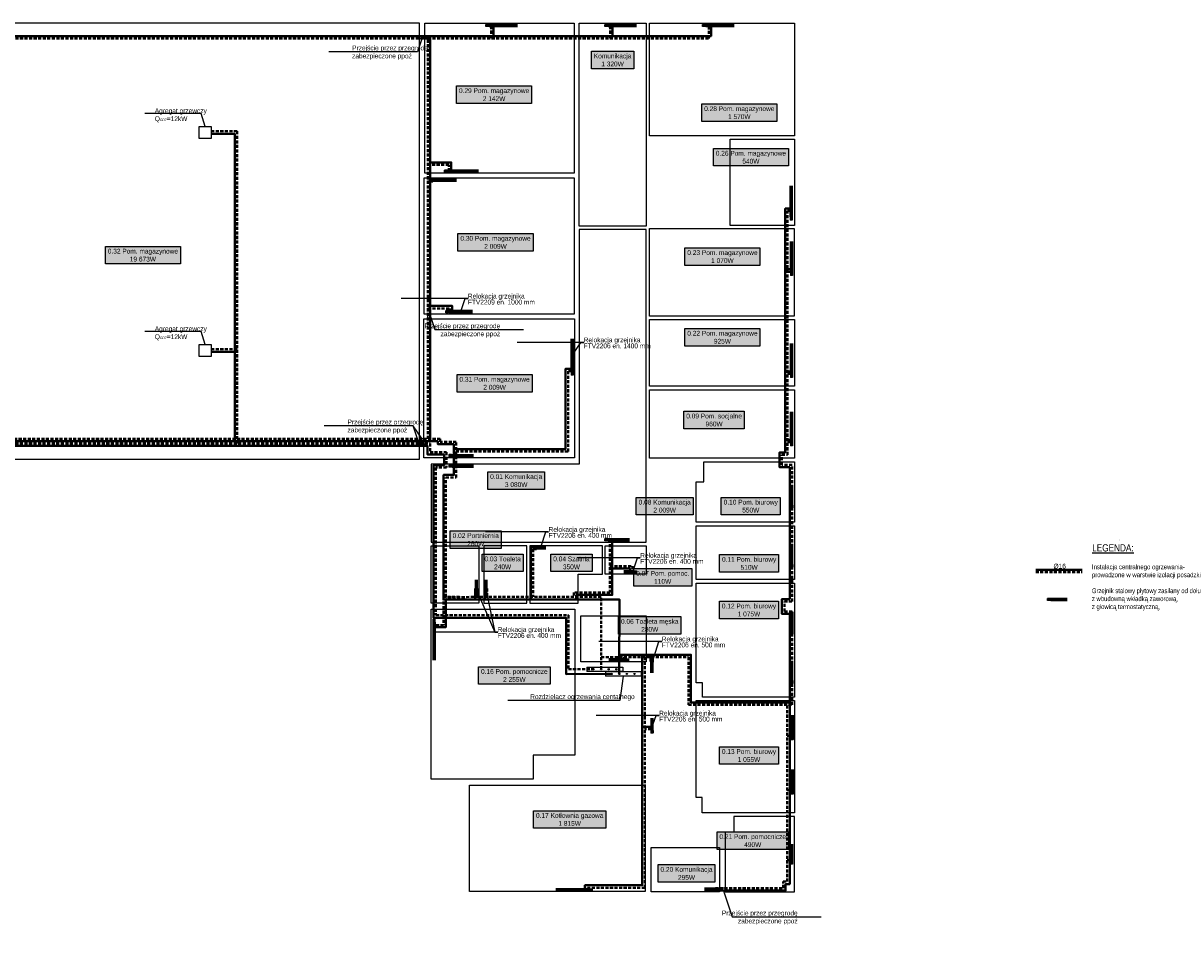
# Model space of a CAD drawing. Header units: millimetres. Extents: x 0 to 40783, y -13117 to 35556.
# Tile 97 of 98: x 34145 to 38992, y 26895 to 30769. Entities that reach past the tile are written whole.
import ezdxf
from ezdxf import colors
from ezdxf.entities.mleader import LeaderData, LeaderLine
from ezdxf.enums import TextEntityAlignment as Align
from ezdxf.math import Vec2, Vec3
from ezdxf.xclip import XClip

# ---------------------------------------------------------------- set-up
doc = ezdxf.new("R2010")
doc.units = ezdxf.units.MM
doc.header["$XCLIPFRAME"] = 0
doc.linetypes.add('DASHDOT', pattern=[25.4, 12.7, -6.35, 0, -6.35])
doc.linetypes.add('DASHED', pattern=[19.05, 12.7, -6.35])
doc.layers.add('0-SANIS-CO-GRZEJNIK', color=240, linetype='Continuous')
for name, color, linetype, lineweight in [('0-SANIS-CO-OPIS', 7, 'Continuous', 18), ('0-SANIS-CO-RURY-POWROT', 5, 'DASHED', 40), ('0-SANIS-CO-RURY-ZASILANIE', 1, 'Continuous', 40), ('0-SANIS-W-OPIS', 7, 'Continuous', 18), ('CP_AXIS', 143, 'DASHDOT', 18), ('CP_DETAL', 33, 'Continuous', 18)]:
    doc.layers.add(name, color=color, linetype=linetype, lineweight=lineweight)
doc.layers.add('0-SANIS-RZUTNIA', color=1, linetype='Continuous', plot=False)
doc.styles.add('CP_ATTR', font='Arial.ttf')
doc.styles.add('prosan_verdana', font='Arial Narrow.ttf')
doc.styles.add('SANIS', font='Arial Narrow.ttf', dxfattribs={"width": 0.75, "height": 2})
doc.styles.get("Standard").update_dxf_attribs({"font": 'Arial.ttf'})
picture_1 = doc.add_image_def('image1.jpg', size_in_pixel=(194, 242))

# ---------------------------------------------------------------- blocks, each defined once
blk = doc.blocks.new('Rysunek_1_1')
image = blk.add_image(picture_1, insert=(570, 53), size_in_units=(10.3, 12.9), rotation=0)
image.dxf.flags = 7
blk = doc.blocks.new('_None')
blk = doc.blocks.new('2hpn_zaw026_aa_zs2g9g4')
for p, q in [((-3, 8.4), (-2.5, 9)), ((-3, 1.5), (-3, 8.4)), ((-3, 1.5), (-3, 8.4)), ((-2.7, 1.1), (-3, 1.5)), ((2.7, 1.1), (-2.7, 1.1)), ((-2.7, 0), (-2.7, 1.1)), ((2.5, 9), (-2.5, 9)), ((3, 8.4), (2.5, 9)), ((2.7, 1.1), (3, 1.5)), ((2.7, 0), (2.7, 1.1)), ((3, 1.5), (3, 8.4)), ((2.7, 0), (-2.7, 0))]:
    blk.add_line(p, q)
at = {"layer": 'CP_AXIS'}
blk.add_line((0, 0), (0, 9), dxfattribs=at)
at = {"layer": 'CP_DETAL'}
for p, q in [((3, 8.4), (-3, 8.4)), ((3, 1.5), (-3, 1.5)), ((-2.8, 8.1), (-2.8, 1.7)), ((-2.4, 8.1), (-2.4, 1.7)), ((-1.9, 8.1), (-1.9, 1.7)), ((-1, 8.1), (-1, 1.7)), ((1, 8.1), (1, 1.7)), ((1.9, 8.1), (1.9, 1.7)), ((2.4, 8.1), (2.4, 1.7)), ((2.8, 8.1), (2.8, 1.7))]:
    blk.add_line(p, q, dxfattribs=at)
at = {"linetype": 'ByBlock', "style": 'CP_ATTR', "flags": 9}
for tag in ['NAME', 'GROUP', 'NUMBER', 'PRODUCER', 'ARTICLE', 'PRODUCT-TYPE', 'ORDER-NO', 'CHARACTER', 'DN', 'PN', 'TEMPERATURE', 'FLOW', 'POWER', 'VOLTAGE', 'WEIGHT', 'OTHER']:
    blk.add_attdef(tag, text='', height=0.00005, dxfattribs=at).set_placement((0, 0), align=Align.MIDDLE_LEFT)

msp = doc.modelspace()

# ---------------------------------------------------------------- linework, layer by layer
for p, q in [((36505.4, 28074.7, -23.8), (36655.4, 28074.7, -23.8)), ((36505.4, 28074.7, -23.8), (36505.4, 28058.2, -23.8)), ((36655.4, 28074.7, -23.8), (36655.4, 28055.6, -23.8)), ((36505.4, 28058.2, -23.8), (36505.4, 28055.6, -23.8)), ((36655.4, 28055.6, -23.8), (36505.4, 28055.6, -23.8)), ((36582.9, 28055.3, -23.8), (36732.9, 28055.3, -23.8)), ((36582.9, 28055.3, -23.8), (36582.9, 28038.8, -23.8)), ((36582.9, 28038.8, -23.8), (36582.9, 28036.2, -23.8)), ((36732.9, 28036.2, -23.8), (36582.9, 28036.2, -23.8)), ((36732.9, 28055.3, -23.8), (36732.9, 28036.2, -23.8))]:
    msp.add_line(p, q)
for points in [[(35805.1, 30716.4), (35823.1, 30716.4), (35823.1, 30704.4), (35805.1, 30704.4)], [(34882.6, 30336.8), (34932.6, 30336.8), (34932.6, 30286.8), (34882.6, 30286.8)], [(35839, 29532.3), (35839, 29550.3), (35851, 29550.3), (35851, 29532.3)], [(34882.6, 29424.3), (34932.6, 29424.3), (34932.6, 29374.3), (34882.6, 29374.3)], [(35805.1, 29030.8), (35823.1, 29030.8), (35823.1, 29018.8), (35805.1, 29018.8)], [(35805.2, 29010.8), (35823.2, 29010.8), (35823.2, 28998.8), (35805.2, 28998.8)], [(37070.1, 27150.4), (37085.1, 27150.4), (37085.1, 27138.4), (37070.1, 27138.4)]]:
    msp.add_lwpolyline(points, close=True)
for centre in [(36533.3, 28065.2, -23.8), (36565.1, 28065.2, -23.8), (36596.9, 28065.2, -23.8), (36628.7, 28065.2, -23.8), (36609.3, 28045.6, -23.8), (36641.1, 28045.6, -23.8), (36672.9, 28045.6, -23.8), (36704.7, 28045.6, -23.8)]:
    msp.add_circle(centre, 2.59)
at = {"layer": '0-SANIS-CO-GRZEJNIK', "const_width": 15}
for points in [[(36215.8, 30759.5), (36095.6, 30759.5)], [(36713.8, 30759.3), (36593.8, 30759.3)], [(37122.9, 30759.5), (37002.9, 30759.5)], [(36052.5, 30149.9), (35922.5, 30149.9)], [(35959.9, 30111.4), (35859.9, 30111.4)], [(37360.6, 30088.8), (37360.6, 29958.8)], [(37362.4, 29856.8), (37362.4, 29726.8)], [(36027.9, 29562.2), (35927.9, 29562.2)], [(36443.9, 29448.9), (36443.9, 29308.9)], [(37362.4, 29429.4), (37362.4, 29299.4)], [(37362.4, 29143.2), (37362.4, 29013.2)], [(36030.8, 28959.1), (35940.8, 28959.1)], [(36030.8, 28915.1), (35940.8, 28915.1)], [(37362.4, 28833.5), (37362.4, 28753.5)], [(36593.9, 28607.4), (36684.2, 28607.4)], [(36293.6, 28572.9), (36333.9, 28572.9)], [(37362.4, 28585.5), (37362.4, 28505.5)], [(36699.4, 28472.9), (36659.1, 28472.9)], [(36042.6, 28400.6), (36042.6, 28440.9)], [(36082.7, 28400.6), (36082.7, 28440.9)], [(37363.6, 28304.8), (37363.6, 28224.8)], [(35866.1, 28102.9), (35866.1, 28262.9)], [(36666.7, 28104.4), (36596.7, 28104.4)], [(36777.1, 28100), (36777.1, 28050.2)], [(37362.9, 28098.1), (37362.9, 28018.1)], [(37364.6, 27783.8), (37364.6, 27873.4)], [(36778.1, 27811.5), (36778.1, 27861.3)], [(37365.1, 27556.6), (37365.1, 27646.6)], [(37362.1, 27263.6), (37362.1, 27333.6)], [(36374.1, 27142.1), (36514.1, 27142.1)], [(36997.3, 27144.7), (37047.1, 27144.7)]]:
    msp.add_lwpolyline(points, dxfattribs=at)
at = {"layer": '0-SANIS-CO-GRZEJNIK'}
msp.add_lwpolyline([(38447.4, 28357.6, 15, 15, 0), (38517.4, 28357.6, 0, 0, 0)], format="xyseb", dxfattribs=at)
at = {"layer": '0-SANIS-CO-RURY-POWROT'}
msp.add_line((38384.9, 28471.3), (38579.9, 28471.3), dxfattribs=at)
for points in [[(35840, 29029.8), (35840, 30705.4), (37016.5, 30705.4), (37016.5, 30757.1)], [(36603.6, 30757), (36603.6, 30705.3)], [(35840, 30705.4), (28734.7, 30705.4), (28734.7, 30161)], [(34932.6, 30316.8), (35041.1, 30316.8), (35041.1, 29009.8)], [(35927.3, 30149.6), (35927.3, 30176.5), (35840, 30176.5)], [(35860.1, 30106.4), (35840, 30106.4)], [(26157.6, 29861.9), (26206.6, 29861.9), (26206.6, 29009.8), (35848.7, 29009.8), (35848.7, 28973.9), (35917.9, 28973.9), (35917.9, 28909.3), (35873.7, 28909.3), (35873.7, 28291), (36428.3, 28291), (36428.3, 28065.2), (36533.3, 28065.2)], [(37357.4, 29729.3), (37345.9, 29729.3)], [(35840, 29575.7), (35931.6, 29575.7), (35931.6, 29562)], [(34932.6, 29404.3), (35041.1, 29404.3)], [(36441.3, 29313.1), (36426.5, 29313.1), (36426.5, 28976.8), (35958.7, 28976.8)], [(37357.4, 29302), (37345.9, 29302)], [(37357.4, 29015.8), (37345.9, 29015.8)], [(36601.7, 28607.5), (36601.7, 28386.7), (36451.1, 28386.7), (36451.1, 28367.9)], [(36294.7, 28567.9), (36281.1, 28567.9), (36281.1, 28367.8)], [(36601.7, 28496.6), (36696.1, 28496.6), (36696.1, 28473.4)], [(35972.2, 28367.9), (35905.4, 28367.7), (35905.4, 28250.4), (35872, 28250.4)], [(36047.6, 28403.1), (36047.6, 28367.8)], [(36087.7, 28403.1), (36087.7, 28367.8)], [(36748.2, 28116), (36748.3, 27150.2), (36508.2, 27150.2), (36508.2, 27141.9)], [(36662.1, 28116), (36662.1, 28107.3)], [(37043.4, 27149.7), (37326.9, 27149.7), (37326.9, 27176.8), (37344.2, 27176.8), (37344.2, 27916)], [(36774.8, 27813.9), (36748.3, 27813.9)], [(37344.2, 27786.7), (37367.9, 27786.7)], [(37344.2, 27559.9), (37368.4, 27559.9)], [(37344.2, 27267), (37355.6, 27267)]]:
    msp.add_lwpolyline(points, dxfattribs=at)
for points, elevation in [([(36105.4, 30757.1), (36105.4, 30705.4)], 0), ([(36565.1, 28116), (36931, 28116), (36931, 27916), (37364.7, 27916), (37364.7, 28307.1), (37332.3, 28307.1), (37332.3, 28348.8), (37364.7, 28348.8), (37364.7, 28920.7), (37322.1, 28920.7), (37322.1, 28962.5), (37345.9, 28962.5), (37345.9, 29983.3), (37356.5, 29983.3)], -23.8), ([(36565.1, 28065.2), (36565.3, 28367.9), (35915.4, 28367.7), (35915.4, 28868.4), (35958.7, 28868.4), (35958.7, 29016.7), (35891.5, 29016.7), (35891.5, 29029.8), (28835, 29029.8), (28835, 29044.8)], -23.8), ([(36782.1, 28095.6), (36782.1, 28116)], -23.8)]:
    msp.add_lwpolyline(points, dxfattribs=dict(at, elevation=elevation))
at = {"layer": '0-SANIS-CO-RURY-ZASILANIE'}
msp.add_line((38384.9, 28481.3), (38579.9, 28481.3), dxfattribs=at)
for points in [[(37025.5, 30759.9), (37025.5, 30715.4), (35850, 30715.4), (35850, 29019.8)], [(36612.6, 30757), (36612.6, 30715.3)], [(35850, 30715.4), (28724.7, 30715.4), (28724.7, 30161)], [(34932.6, 30306.8), (35031.1, 30306.8), (35031.1, 28999.8)], [(35937.3, 30149.6), (35937.3, 30186.5), (35850, 30186.5)], [(35860.1, 30116.4), (35850, 30116.4)], [(26157.6, 29851.9), (26196.6, 29851.9), (26196.6, 28999.8), (35838.7, 28999.8), (35838.7, 28963.9), (35907.9, 28963.9), (35907.9, 28919.3), (35863.7, 28919.3), (35863.7, 28281), (36418.3, 28281), (36418.3, 28045.2), (36609.3, 28045.6)], [(37356, 29739.3), (37335.9, 29739.3)], [(35850, 29585.7), (35941.6, 29585.7), (35941.6, 29562)], [(34932.6, 29394.3), (35031.1, 29394.3)], [(36441.3, 29323.1), (36416.5, 29323.1), (36416.5, 28986.8), (35948.7, 28986.8)], [(37356, 29312), (37335.9, 29312)], [(37356, 29025.8), (37335.9, 29025.8)], [(36611.7, 28607.5), (36611.7, 28376.7), (36461.1, 28376.7), (36461.1, 28357.7)], [(36294.7, 28577.9), (36271.1, 28577.9), (36271.1, 28357.7)], [(36611.7, 28486.6), (36686.1, 28486.6), (36686.1, 28473.4)], [(35965, 28357.7), (35915.4, 28357.7), (35915.4, 28241.5), (35872, 28241.5)], [(36037.6, 28403.7), (36037.6, 28357.7)], [(36077.7, 28403.7), (36077.7, 28357.7)], [(36737.1, 28126), (36737.2, 27161.3), (36497.1, 27161.3), (36497.1, 27141.9)], [(36650.4, 28126), (36650.4, 28109.4)], [(37043.4, 27139.2), (37337.4, 27139.2), (37337.4, 27166.3), (37354.7, 27166.3), (37354.7, 27926)], [(36775.4, 27823.9), (36737.2, 27823.9)], [(37354.7, 27796.7), (37359.6, 27796.7)], [(37354.7, 27569.9), (37360.1, 27569.9)], [(37354.7, 27277), (37359.6, 27277)]]:
    msp.add_lwpolyline(points, dxfattribs=at)
for points, elevation in [([(36114.4, 30757.1), (36114.4, 30715.4)], 0), ([(36641.2, 28126), (36941, 28126), (36941, 27926), (37354.7, 27926), (37354.7, 28297.1), (37322.3, 28297.1), (37322.3, 28358.8), (37354.7, 28358.8), (37354.7, 28910.7), (37312.1, 28910.7), (37312.1, 28972.5), (37335.9, 28972.5), (37335.9, 29993.3), (37356.5, 29993.3)], -23.8), ([(36641.1, 28045.6), (36641.4, 28357.7), (35905.4, 28357.7), (35905.4, 28878.4), (35948.7, 28878.4), (35948.7, 29006.7), (35881.5, 29006.7), (35881.5, 29019.8), (28825, 29019.8), (28825, 29058.2)], -23.8), ([(36772.1, 28097.8), (36772.1, 28126)], -23.8)]:
    msp.add_lwpolyline(points, dxfattribs=dict(at, elevation=elevation))
at = {"layer": '0-SANIS-RZUTNIA'}
for points in [[(35805.1, 30769.3), (34023.1, 30769.3), (34023.1, 30147.1), (33745, 30147), (33742.1, 28944.5), (35805.1, 28944.5)], [(35826.6, 30769.3), (36452.7, 30769.3), (36452.7, 30142.2), (35826.6, 30142.2)], [(36473.1, 30769.3), (36753.1, 30769.3), (36753.1, 29920.3), (36473.1, 29920.3)], [(36768.1, 30769.3), (37375.1, 30769.3), (37375.1, 30298.3), (36768.1, 30298.3)], [(37105.1, 30283.3), (37375.1, 30283.3), (37375.1, 29922.3), (37105.1, 29922.3)], [(36453.1, 30121.3), (35823.3, 30121.3), (35823.3, 29552.3), (36453.1, 29552.3)], [(37373.6, 29543.6), (36768.1, 29543.6), (36768.1, 29910.3), (37373.6, 29910.3)], [(35823.3, 29532.3), (36453.1, 29532.3), (36453.1, 28950.7), (35823.3, 28950.7)], [(37375.1, 29250.1), (36768.1, 29250.1), (36768.1, 29528.6), (37375.1, 29528.6)], [(37375.1, 28948.1), (36768.1, 28948.1), (36768.1, 29235.1), (37375.1, 29235.1)], [(36995.8, 28933.1), (37375.1, 28933.1), (37375.1, 28681.1), (36963.1, 28681.1), (36963.1, 28850.3), (36995.8, 28850.3)], [(37375.1, 28441.6), (36963.1, 28441.6), (36963.1, 28666.1), (37375.1, 28666.1)], [(35853.6, 28582.3), (36052.6, 28582.3), (36052.6, 28342.3), (35853.6, 28342.3)], [(36254.6, 28582.3), (36074.6, 28582.3), (36074.6, 28342.3), (36254.6, 28342.3)], [(36570.6, 28582.3), (36266.6, 28582.3), (36266.6, 28342.3), (36468.6, 28342.3), (36468.6, 28463.3), (36570.6, 28463.3)], [(36582.6, 28582.3), (36753.1, 28582.3), (36753.1, 28463.3), (36582.6, 28463.3)], [(37375.1, 27948.1), (36990.2, 27948.1), (36990.2, 28009.1), (36963.1, 28009.1), (36963.1, 28425.6), (37375.1, 28425.6)], [(35853.6, 28317.3), (36455.6, 28317.3), (36455.6, 27705.3), (36280.6, 27705.3), (36280.6, 27605.3), (35853.6, 27605.3)], [(36480.6, 28289.3), (36753.1, 28289.3), (36753.1, 28096.3), (36480.6, 28096.3)], [(36963.1, 27934.1), (37375.1, 27934.1), (37375.1, 27464.6), (36988.1, 27464.6), (36988.1, 27528.5), (36963.1, 27528.5)], [(36013.6, 27580.3), (36750.1, 27580.3), (36750.1, 27134.6), (36013.6, 27134.6)], [(37085.1, 27133.6), (37375.1, 27133.6), (37375.1, 27449.6), (37120.8, 27449.6), (37120.8, 27383), (37085.1, 27383)], [(37060.1, 27133.6), (36775.1, 27133.6), (36775.1, 27319.6), (37060.1, 27319.6)]]:
    msp.add_lwpolyline(points, close=True, dxfattribs=at)
msp.add_lwpolyline([(36753.1, 29905.3), (36473.1, 29905.3), (36473.1, 28923.7), (35853.6, 28923.7), (35853.6, 28597.3), (36753.1, 28597.3), (36753.1, 29905.3)], dxfattribs=at)

# ---------------------------------------------------------------- block references
at = {"color": 151, "linetype": 'Continuous', "lineweight": 18, "ltscale": 1000}
ref = msp.add_blockref('Rysunek_1_1', (38709.7, 28603.5), dxfattribs=dict(at, xscale=0.04536049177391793, yscale=0.04536049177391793, zscale=0.04536049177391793))
XClip(ref).set_block_clipping_path([(570.6437235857, 54.1060903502), (580.306270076, 54.1645331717), (580.241940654, 66.1588317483), (570.2267459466, 65.8820879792)])
at = {"layer": '0-SANIS-CO-GRZEJNIK', "yscale": 1.5, "zscale": 1.5}
for p, xscale, rotation in [((36095.8, 30759.5), -1.5, 90.00000000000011), ((36593.8, 30759.3), -1.5, 90.00000000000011), ((37003.2, 30759.5), -1.5, 90.00000000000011), ((35922.8, 30149.9), -1.5, 90.0000000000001), ((35860.1, 30111.4), -1.5, 90.0000000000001), ((37360.6, 29959), -1.5, 180.0000000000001), ((37362.4, 29727), -1.5, 180.0000000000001), ((35928.1, 29562.2), -1.5, 90.00000000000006), ((36443.9, 29309.1), -1.5, 180.0000000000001), ((37362.4, 29299.7), -1.5, 180.0000000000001), ((37362.4, 29013.5), -1.5, 180.0000000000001), ((35941.1, 28959.1), 1.5, 89.99999999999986), ((35941.1, 28915.1), 1.5, 89.99999999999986), ((37362.8, 28753.8), -1.5, 180.0000000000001), ((36593.9, 28607.4), -1.5, 90.00000000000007), ((36293.6, 28572.9), -1.5, 90.00000000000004), ((37362.8, 28505.8), -1.5, 180.0000000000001), ((36699.4, 28472.9), -1.5, 270.0000000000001), ((36042.6, 28400.6), -1.5, 180.0000000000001), ((36082.7, 28400.6), -1.5, 180.0000000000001), ((38447.4, 28357.6), -1.5, 89.99999999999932), ((37364, 28225.1), -1.5, 180.0000000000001), ((36666.7, 28104.4), -1.5, 270.0000000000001), ((36777.1, 28100), 1.5, 359.9999999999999), ((37363.3, 28018.4), -1.5, 180.0000000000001), ((36778.1, 27811.5), -1.5, 180.0000000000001), ((37364.6, 27783.8), -1.5, 180.0000000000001), ((37365.1, 27556.6), -1.5, 180.0000000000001), ((37362.1, 27263.6), -1.5, 180.0000000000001), ((36514.1, 27142.1), -1.5, 270.0000000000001), ((37047.1, 27144.7), -1.5, 270.0000000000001)]:
    msp.add_blockref('2hpn_zaw026_aa_zs2g9g4', p, dxfattribs=dict(at, xscale=xscale, rotation=rotation))
at = {"layer": '0-SANIS-CO-GRZEJNIK', "xscale": -1.5, "yscale": 1.5, "zscale": 1.5}
msp.add_blockref('2hpn_zaw026_aa_zs2g9g4', (35866.1, 28262.7), dxfattribs=at)

# ---------------------------------------------------------------- texts
at = {"char_height": 20, "attachment_point": 5, "bg_fill": 17, "box_fill_scale": 1.5, "bg_fill_color": 9, "bg_fill_transparency": 0}
for s, insert in [('{\\fArial Narrow|b0|i0|c238|p34;Komunikacja\\P1 320W}', (36613, 30615.2)), ('{\\fArial Narrow|b0|i0|c238|p34;0.29 Pom. magazynowe\\P2 142W}', (36117, 30470.1)), ('{\\fArial Narrow|b0|i0|c238|p34;0.28 Pom. magazynowe\\P1 570W}', (37143.7, 30394.6)), ('{\\fArial Narrow|b0|i0|c238|p34;0.26 Pom. magazynowe\\P540W}', (37192.3, 30208.1)), ('{\\fArial Narrow|b0|i0|c238|p34;0.30 Pom. magazynowe\\P2 009W}', (36122.9, 29851.9)), ('{\\fArial Narrow|b0|i0|c238|p34;0.32 Pom. magazynowe\\P19 673W}', (34646.5, 29798.4)), ('{\\fArial Narrow|b0|i0|c238|p34;0.23 Pom. magazynowe\\P1 070W}', (37073, 29792.3)), ('{\\fArial Narrow|b0|i0|c238|p34;0.22 Pom. magazynowe\\P925W}', (37073, 29454.7)), ('{\\fArial Narrow|b0|i0|c238|p34;0.31 Pom. magazynowe\\P2 009W}', (36119, 29262.1)), ('{\\fArial Narrow|b0|i0|c238|p34;0.09 Pom. socjalne\\P960W}', (37038.1, 29108.3)), ('{\\fArial Narrow|b0|i0|c238|p34;0.01 Komunikacja\\P3 080W}', (36209.5, 28854.7)), ('{\\fArial Narrow|b0|i0|c238|p34;0.08 Komunikacja\\P2 009W}', (36831.2, 28747.9)), ('{\\fArial Narrow|b0|i0|c238|p34;0.10 Pom. biurowy\\P550W}', (37191.7, 28747.9)), ('{\\fArial Narrow|b0|i0|c238|p34;0.02 Portniernia\\P260W}', (36040.2, 28607.8)), ('{\\fArial Narrow|b0|i0|c238|p34;0.03 Toaleta\\P240W}', (36152.7, 28510.4)), ('{\\fArial Narrow|b0|i0|c238|p34;0.04 Szatnia\\P350W}', (36440.9, 28510.4)), ('{\\fArial Narrow|b0|i0|c238|p34;0.11 Pom. biurowy\\P510W}', (37184.9, 28508.3)), ('{\\fArial Narrow|b0|i0|c238|p34;0.07 Pom. pomoc.\\P110W}', (36823, 28449.7)), ('{\\fArial Narrow|b0|i0|c238|p34;0.12 Pom. biurowy\\P1 075W}', (37184.1, 28313.2)), ('{\\fArial Narrow|b0|i0|c238|p34;0.06 Toaleta męska\\P280W}', (36768.8, 28248.8)), ('{\\fArial Narrow|b0|i0|c238|p34;0.16 Pom. pomocnicze\\P2 255W}', (36201.8, 28039.2)), ('{\\fArial Narrow|b0|i0|c238|p34;0.13 Pom. biurowy\\P1 055W}', (37184.1, 27704.2)), ('{\\fArial Narrow|b0|i0|c238|p34;0.17 Kotłownia gazowa\\P1 815W}', (36433.4, 27436.6)), ('{\\fArial Narrow|b0|i0|c238|p34;0.21 Pom. pomocnicze\\P490W}', (37200, 27347.9)), ('{\\fArial Narrow|b0|i0|c238|p34;0.20 Komunikacja\\P295W}', (36922.6, 27210.7))]:
    msp.add_mtext(s, dxfattribs=dict(at, insert=insert))
at = {"insert": (38621.3, 28588.4), "char_height": 30, "attachment_point": 1, "style": 'SANIS'}
msp.add_mtext('{\\L\\W1;LEGENDA:}', dxfattribs=at)
at = {"layer": '0-SANIS-CO-OPIS', "char_height": 20, "style": 'SANIS'}
for s, insert, attachment_point in [('{\\W1;%%c16}', (38485.2, 28496.5), 5), ('{\\W1;Instalacja centralnego ogrzewania-  \\Pprowadzone w warstwie izolacji posadzki}', (38619.9, 28474.2), 4), ('{\\W1;Grzejnik stalowy płytowy zasilany od dołu \\Pz wbudowną wkładką zaworową, \\Pz głowicą termostatyczną, }', (38619.9, 28403.8), 1)]:
    msp.add_mtext(s, dxfattribs=dict(at, insert=insert, attachment_point=attachment_point))

# ---------------------------------------------------------------- leaders
at = {"layer": '0-SANIS-W-OPIS'}
ml = msp.add_multileader_mtext('Standard', dxfattribs=at)
ml.set_content('Przejście przez przegrodę \\Pzabezpieczone ppoż', color=256, style='prosan_verdana')
ml.set_leader_properties(color=256)
ml.set_arrow_properties(name='NONE')
ml.build(insert=Vec2(0, 0))
ml.multileader.update_dxf_attribs({"text_left_attachment_type": 6, "text_right_attachment_type": 6, "dogleg_length": 12, "arrow_head_size": 0.18})
ctx = ml.context
ctx.base_point, ctx.char_height, ctx.arrow_head_size, ctx.landing_gap_size, ctx.plane_origin = Vec3(35522.6, 30649.9), 20, 0.18, 0, Vec3(35606.7, -13701.6)
ctx.left_attachment, ctx.right_attachment, ctx.text_align_type, ctx.attachment_type = 6, 6, 2, 2
notes = []
notes.append((ctx, [(0, (1, 1, 0), (35796.7, 30649.9), (-1, 0), 12, [(0, [(35814.1, 30704.4)], 0, [])])]))
ctx.mtext.insert = Vec3(35522.6, 30675.6)
ml = msp.add_multileader_mtext('Standard', dxfattribs=at)
ml.set_content('\\pxql;Agregat grzewczy\\PQ{\\H0.5x;GRZ}=12kW', color=256, style='prosan_verdana')
ml.set_leader_properties(color=256)
ml.set_arrow_properties(name='NONE')
ml.build(insert=Vec2(0, 0))
ml.multileader.update_dxf_attribs({"text_left_attachment_type": 6, "text_right_attachment_type": 6, "dogleg_length": 12, "arrow_head_size": 0.18})
ctx = ml.context
ctx.base_point, ctx.char_height, ctx.arrow_head_size, ctx.landing_gap_size, ctx.plane_origin = Vec3(34696.4, 30391.3), 20, 0.18, 0, Vec3(34700.2, 74742.8)
ctx.left_attachment, ctx.right_attachment, ctx.text_align_type, ctx.attachment_type = 6, 6, 2, 2
notes.append((ctx, [(0, (1, 1, 0), (34890.3, 30391.3), (-1, 0), 12, [(0, [(34907.6, 30336.8)], 0, [])])]))
ctx.mtext.insert = Vec3(34696.4, 30412.8)
ml = msp.add_multileader_mtext('Standard', dxfattribs=at)
ml.set_content('\\pxql;Relokacja grzejnika\\P\\pq*;FTV2209 en. 1000 mm', color=256, style='prosan_verdana')
ml.set_leader_properties(color=256)
ml.set_arrow_properties(name='NONE')
ml.build(insert=Vec2(0, 0))
ml.multileader.update_dxf_attribs({"text_left_attachment_type": 6, "text_right_attachment_type": 6, "dogleg_length": 12, "arrow_head_size": 0.18})
ctx = ml.context
ctx.base_point, ctx.char_height, ctx.arrow_head_size, ctx.landing_gap_size, ctx.plane_origin = Vec3(36007.3, 29616.7), 20, 0.18, 0, Vec3(36185.3, 73968.2)
ctx.left_attachment, ctx.right_attachment, ctx.text_align_type, ctx.attachment_type = 6, 6, 2, 2
notes.append((ctx, [(0, (1, 1, 0), (35995.3, 29616.7), (1, 0), 12, [(0, [(35977.9, 29562.2)], 0, [])])]))
ctx.mtext.insert, ctx.mtext.line_spacing_factor = Vec3(36007.3, 29637), 0.75
ml = msp.add_multileader_mtext('Standard', dxfattribs=at)
ml.set_content('Przejście przez przegrodę \\Pzabezpieczone ppoż', color=256, style='prosan_verdana')
ml.set_leader_properties(color=256)
ml.set_arrow_properties(name='NONE')
ml.build(insert=Vec2(0, 0))
ml.multileader.update_dxf_attribs({"text_left_attachment_type": 6, "text_right_attachment_type": 6, "dogleg_length": 12, "arrow_head_size": 0.18})
ctx = ml.context
ctx.base_point, ctx.char_height, ctx.arrow_head_size, ctx.landing_gap_size, ctx.plane_origin = Vec3(35880.4, 29486.8), 20, 0.18, 0, Vec3(36058.4, -14864.7)
ctx.left_attachment, ctx.right_attachment, ctx.text_align_type, ctx.attachment_type = 6, 6, 2, 2
notes.append((ctx, [(0, (1, 1, 0), (35868.4, 29486.8), (1, 0), 12, [(0, [(35851, 29541.3)], 0, [])])]))
ctx.mtext.insert, ctx.mtext.alignment = Vec3(36142.5, 29512.5), 3
ml = msp.add_multileader_mtext('Standard', dxfattribs=at)
ml.set_content('\\pxql;Agregat grzewczy\\PQ{\\H0.5x;GRZ}=12kW', color=256, style='prosan_verdana')
ml.set_leader_properties(color=256)
ml.set_arrow_properties(name='NONE')
ml.build(insert=Vec2(0, 0))
ml.multileader.update_dxf_attribs({"text_left_attachment_type": 6, "text_right_attachment_type": 6, "dogleg_length": 12, "arrow_head_size": 0.18})
ctx = ml.context
ctx.base_point, ctx.char_height, ctx.arrow_head_size, ctx.landing_gap_size, ctx.plane_origin = Vec3(34696.4, 29478.8), 20, 0.18, 0, Vec3(34700.2, 73830.4)
ctx.left_attachment, ctx.right_attachment, ctx.text_align_type, ctx.attachment_type = 6, 6, 2, 2
notes.append((ctx, [(0, (1, 1, 0), (34890.3, 29478.8), (-1, 0), 12, [(0, [(34907.6, 29424.3)], 0, [])])]))
ctx.mtext.insert = Vec3(34696.4, 29500.4)
ml = msp.add_multileader_mtext('Standard', dxfattribs=at)
ml.set_content('\\pxql;Relokacja grzejnika\\P\\pq*;FTV2206 en. 1400 mm', color=256, style='prosan_verdana')
ml.set_leader_properties(color=256)
ml.set_arrow_properties(name='NONE')
ml.build(insert=Vec2(0, 0))
ml.multileader.update_dxf_attribs({"text_left_attachment_type": 6, "text_right_attachment_type": 6, "dogleg_length": 12, "arrow_head_size": 0.18})
ctx = ml.context
ctx.base_point, ctx.char_height, ctx.arrow_head_size, ctx.landing_gap_size, ctx.plane_origin = Vec3(36492.3, 29433.4), 20, 0.18, 0, Vec3(36651.3, 73784.9)
ctx.left_attachment, ctx.right_attachment, ctx.text_align_type, ctx.attachment_type = 6, 6, 2, 2
notes.append((ctx, [(0, (1, 1, 0), (36480.3, 29433.4), (1, 0), 12, [(0, [(36443.9, 29378.9)], 0, [])])]))
ctx.mtext.insert, ctx.mtext.line_spacing_factor = Vec3(36492.3, 29453.7), 0.75
ml = msp.add_multileader_mtext('Standard', dxfattribs=at)
ml.set_content('Przejście przez przegrodę \\Pzabezpieczone ppoż', color=256, style='prosan_verdana')
ml.set_leader_properties(color=256)
ml.set_arrow_properties(name='NONE')
ml.build(insert=Vec2(0, 0))
ml.multileader.update_dxf_attribs({"text_left_attachment_type": 6, "text_right_attachment_type": 6, "dogleg_length": 12, "arrow_head_size": 0.18})
ctx = ml.context
ctx.base_point, ctx.char_height, ctx.arrow_head_size, ctx.landing_gap_size, ctx.plane_origin = Vec3(35503.4, 29084.3), 20, 0.18, 0, Vec3(35605.7, 73435.8)
ctx.left_attachment, ctx.right_attachment, ctx.text_align_type, ctx.attachment_type = 6, 6, 2, 2
notes.append((ctx, [(1, (1, 1, 0), (35777.5, 29084.3), (-1, 0), 12, [(0, [(35814.1, 29030.8)], 0, []), (1, [(35805, 29004.8)], 0, [])])]))
ctx.mtext.insert = Vec3(35503.4, 29110)
ml = msp.add_multileader_mtext('Standard', dxfattribs=at)
ml.set_content('\\pxql;Relokacja grzejnika\\P\\pq*;FTV2206 en. 400 mm', color=256, style='prosan_verdana')
ml.set_leader_properties(color=256)
ml.set_arrow_properties(name='NONE')
ml.build(insert=Vec2(0, 0))
ml.multileader.update_dxf_attribs({"text_left_attachment_type": 6, "text_right_attachment_type": 6, "dogleg_length": 12, "arrow_head_size": 0.18})
ctx = ml.context
ctx.base_point, ctx.char_height, ctx.arrow_head_size, ctx.landing_gap_size, ctx.plane_origin = Vec3(36345.2, 28640.1), 20, 0.18, 0, Vec3(36521.4, 72986.1)
ctx.left_attachment, ctx.right_attachment, ctx.text_align_type, ctx.attachment_type = 6, 6, 2, 2
notes.append((ctx, [(0, (1, 1, 0), (36333.2, 28640.1), (1, 0), 12, [(0, [(36314, 28580.1)], 0, [])])]))
ctx.mtext.insert, ctx.mtext.line_spacing_factor = Vec3(36345.2, 28660.5), 0.75
ml = msp.add_multileader_mtext('Standard', dxfattribs=at)
ml.set_content('\\pxql;Relokacja grzejnika\\P\\pq*;FTV2206 en. 400 mm', color=256, style='prosan_verdana')
ml.set_leader_properties(color=256)
ml.set_arrow_properties(name='NONE')
ml.build(insert=Vec2(0, 0))
ml.multileader.update_dxf_attribs({"text_left_attachment_type": 6, "text_right_attachment_type": 6, "dogleg_length": 12, "arrow_head_size": 0.18})
ctx = ml.context
ctx.base_point, ctx.char_height, ctx.arrow_head_size, ctx.landing_gap_size, ctx.plane_origin = Vec3(36728.8, 28531.4), 20, 0.18, 0, Vec3(36906.8, 72882.9)
ctx.left_attachment, ctx.right_attachment, ctx.text_align_type, ctx.attachment_type = 6, 6, 2, 2
notes.append((ctx, [(0, (1, 1, 0), (36716.8, 28531.4), (1, 0), 12, [(0, [(36699.4, 28476.9)], 0, [])])]))
ctx.mtext.insert, ctx.mtext.line_spacing_factor = Vec3(36728.8, 28551.8), 0.75
ml = msp.add_multileader_mtext('Standard', dxfattribs=at)
ml.set_content('\\pxql;Relokacja grzejnika\\P\\pq*;FTV2206 en. 400 mm', color=256, style='prosan_verdana')
ml.set_leader_properties(color=256)
ml.set_arrow_properties(name='NONE')
ml.build(insert=Vec2(0, 0))
ml.multileader.update_dxf_attribs({"text_left_attachment_type": 6, "text_right_attachment_type": 6, "dogleg_length": 12, "arrow_head_size": 0.18})
ctx = ml.context
ctx.base_point, ctx.char_height, ctx.arrow_head_size, ctx.landing_gap_size, ctx.plane_origin = Vec3(36132, 28221.2), 20, 0.18, 0, Vec3(36290.1, 72846.9)
ctx.left_attachment, ctx.right_attachment, ctx.text_align_type, ctx.attachment_type = 6, 6, 2, 2
notes.append((ctx, [(0, (1, 1, 0), (36120, 28221.2), (1, 0), 12, [(1, [(36042.6, 28400.6)], 0, []), (0, [(36082.7, 28400.6)], 0, [])])]))
ctx.mtext.insert, ctx.mtext.line_spacing_factor = Vec3(36132, 28241.6), 0.75
ml = msp.add_multileader_mtext('Standard', dxfattribs=at)
ml.set_content('\\pxql;Relokacja grzejnika\\P\\pq*;FTV2206 en. 500 mm', color=256, style='prosan_verdana')
ml.set_leader_properties(color=256)
ml.set_arrow_properties(name='NONE')
ml.build(insert=Vec2(0, 0))
ml.multileader.update_dxf_attribs({"text_left_attachment_type": 6, "text_right_attachment_type": 6, "dogleg_length": 12, "arrow_head_size": 0.18})
ctx = ml.context
ctx.base_point, ctx.char_height, ctx.arrow_head_size, ctx.landing_gap_size, ctx.plane_origin = Vec3(36819.2, 28181.7), 20, 0.18, 0, Vec3(36988.5, 72506)
ctx.left_attachment, ctx.right_attachment, ctx.text_align_type, ctx.attachment_type = 6, 6, 2, 2
notes.append((ctx, [(0, (1, 1, 0), (36807.2, 28181.7), (1, 0), 12, [(0, [(36781.1, 28100)], 0, [])])]))
ctx.mtext.insert, ctx.mtext.line_spacing_factor = Vec3(36819.2, 28202.1), 0.75
ml = msp.add_multileader_mtext('Standard', dxfattribs=at)
ml.set_content('\\pxql;Rozdzielacz ogrzewania centalnego', color=256, style='prosan_verdana')
ml.set_leader_properties(color=256)
ml.set_arrow_properties(name='NONE')
ml.build(insert=Vec2(0, 0))
ml.multileader.update_dxf_attribs({"text_left_attachment_type": 6, "text_right_attachment_type": 6, "dogleg_length": 12, "arrow_head_size": 0.18})
ctx = ml.context
ctx.base_point, ctx.char_height, ctx.arrow_head_size, ctx.landing_gap_size, ctx.plane_origin = Vec3(36268.3, 27934.5, -23.8), 20, 0.18, 0, Vec3(36453.2, 72461.3, -23.8)
ctx.left_attachment, ctx.right_attachment, ctx.text_align_type, ctx.attachment_type = 6, 6, 2, 2
notes.append((ctx, [(0, (1, 1, 0), (36643.2, 27934.5, -23.8), (-1, 0), 12, [(0, [(36657.9, 28036.2, -23.8)], 0, [])])]))
ctx.mtext.insert = Vec3(36268.3, 27960.4, -23.8)
ml = msp.add_multileader_mtext('Standard', dxfattribs=at)
ml.set_content('\\pxql;Relokacja grzejnika\\P\\pq*;FTV2206 en. 500 mm', color=256, style='prosan_verdana')
ml.set_leader_properties(color=256)
ml.set_arrow_properties(name='NONE')
ml.build(insert=Vec2(0, 0))
ml.multileader.update_dxf_attribs({"text_left_attachment_type": 6, "text_right_attachment_type": 6, "dogleg_length": 12, "arrow_head_size": 0.18})
ctx = ml.context
ctx.base_point, ctx.char_height, ctx.arrow_head_size, ctx.landing_gap_size, ctx.plane_origin = Vec3(36808, 27871.3), 20, 0.18, 0, Vec3(36990.5, 72242.3)
ctx.left_attachment, ctx.right_attachment, ctx.text_align_type, ctx.attachment_type = 6, 6, 2, 2
notes.append((ctx, [(0, (1, 1, 0), (36796, 27871.3), (1, 0), 12, [(0, [(36783.1, 27836.3)], 0, [])])]))
ctx.mtext.insert, ctx.mtext.line_spacing_factor = Vec3(36808, 27891.7), 0.75
ml = msp.add_multileader_mtext('Standard', dxfattribs=at)
ml.set_content('Przejście przez przegrodę \\Pzabezpieczone ppoż', color=256, style='prosan_verdana')
ml.set_leader_properties(color=256)
ml.set_arrow_properties(name='NONE')
ml.build(insert=Vec2(0, 0))
ml.multileader.update_dxf_attribs({"text_left_attachment_type": 6, "text_right_attachment_type": 6, "dogleg_length": 12, "arrow_head_size": 0.18})
ctx = ml.context
ctx.base_point, ctx.char_height, ctx.arrow_head_size, ctx.landing_gap_size, ctx.plane_origin = Vec3(37125.9, 27029.4), 20, 0.18, 0, Vec3(37303.9, -17322.1)
ctx.left_attachment, ctx.right_attachment, ctx.text_align_type, ctx.attachment_type = 6, 6, 2, 2
notes.append((ctx, [(0, (1, 1, 0), (37113.9, 27029.4), (1, 0), 12, [(0, [(37077.6, 27138.4)], 0, [])])]))
ctx.mtext.insert, ctx.mtext.alignment = Vec3(37388, 27055.1), 3
for ctx, leaders in notes:
    for number, flags, end, landing, length, lines in leaders:
        leader = LeaderData()
        leader.index, (leader.has_last_leader_line, leader.has_dogleg_vector, leader.attachment_direction) = number, flags
        leader.last_leader_point, leader.dogleg_vector, leader.dogleg_length = Vec3(end), Vec3(landing), length
        for number, points, colour, breaks in lines:
            line = LeaderLine()
            line.index, line.vertices, line.color, line.breaks = number, Vec3.list(points), colors.encode_raw_color(colour), breaks
            leader.lines.append(line)
        ctx.leaders.append(leader)

doc.saveas('drawing.dxf')
